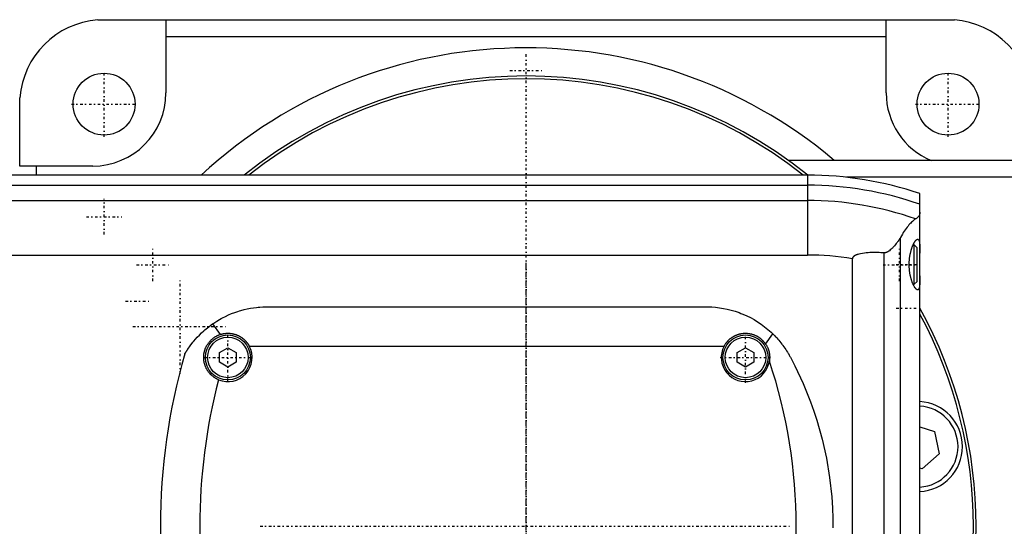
# Model space of a CAD drawing. Extents: x -502 to 174, y -90 to 90.
# Tile 5 of 6: x -90 to 85, y 0 to 90. Entities that reach past the tile are written whole.
import ezdxf

# ---------------------------------------------------------------- set-up
doc = ezdxf.new("R2010")
doc.units = 0
doc.linetypes.add('CENTER', pattern=[1.5, 0.45, -0.5, 0.05, -0.5])
doc.layers.add('AM_0', color=7, linetype='CONTINUOUS')
doc.layers.add('AM_7', color=7, linetype='CENTER')

msp = doc.modelspace()

# ---------------------------------------------------------------- linework, layer by layer
at = {"layer": 'AM_0', "color": 7, "linetype": 'CONTINUOUS'}
for p, q in [((-76.12, 89.96), (-64, 89.96)), ((-75, 90), (75, 90)), ((-64, 89.96), (-64, 77)), ((64, 89.96), (76.12, 89.96)), ((64, 77), (64, 89.96)), ((-64, 87), (64, 87)), ((-89.96, 64), (-89.96, 76.12)), ((127, 65), (46.64, 65)), ((-77, 64), (-89.96, 64)), ((-87, 62.39), (-87, 64)), ((50, 62.39), (-240, 62.39)), ((50, 62.39), (50, 48.19)), ((127, 62), (56.95, 62)), ((-240, 60.6), (50, 60.6)), ((-240, 57.89), (50, 57.89)), ((70, -59.1), (70, 59.1)), ((66.48, 51.17), (66.48, -51.17)), ((69, 50), (68.79, 50)), ((69.5, 49.5), (69, 50)), ((69, 43), (69, 50)), ((69.5, 43.5), (69.5, 49.5)), ((-240, 48.19), (50, 48.19)), ((58, -47.52), (58, 47.52)), ((63.58, 48.57), (63.58, -48.57)), ((68.79, 43), (69, 43)), ((69, 43), (69.5, 43.5)), ((-46, 39), (32, 39)), ((-55.72, 35.94), (-54.39, 34.07)), ((42.58, 32.38), (43.84, 34.2)), ((-54.5, 30.87), (-53, 31.73)), ((-53, 31.73), (-51.5, 30.87)), ((-49.19, 32), (35.19, 32)), ((37.5, 30.87), (39, 31.73)), ((39, 31.73), (40.5, 30.87)), ((-54.5, 29.13), (-54.5, 30.87)), ((-51.5, 30.87), (-51.5, 29.13)), ((37.5, 29.13), (37.5, 30.87)), ((40.5, 30.87), (40.5, 29.13)), ((-53, 28.27), (-54.5, 29.13)), ((-51.5, 29.13), (-53, 28.27)), ((39, 28.27), (37.5, 29.13)), ((40.5, 29.13), (39, 28.27)), ((70, 17.7), (72.6, 16.83)), ((72.6, 16.83), (73.41, 12.87)), ((73.41, 12.87), (70.38, 10.19)), ((70.38, 10.19), (70, 10.32))]:
    msp.add_line(p, q, dxfattribs=at)
for points in [[(-76.12, 89.96, 0), (-75.93, 89.97, 0), (-75.56, 89.99, 0), (-75.18, 90, 0), (-75, 90, 0)], [(75, 90, 0), (75.18, 90, 0), (75.56, 89.99, 0), (75.93, 89.97, 0), (76.12, 89.96, 0)], [(-90, 75, 0), (-90, 75.18, 0), (-89.99, 75.56, 0), (-89.97, 75.93, 0), (-89.96, 76.12, 0)], [(69.24, 54.6, 0), (69.18, 54.57, 0), (69.06, 54.49, 0), (68.94, 54.39, 0), (68.87, 54.34, 0), (68.8, 54.28, 0), (68.66, 54.16, 0), (68.52, 54.02, 0), (68.37, 53.87, 0), (68.21, 53.71, 0), (68.05, 53.53, 0), (67.97, 53.43, 0), (67.89, 53.34, 0), (67.72, 53.13, 0), (67.56, 52.91, 0), (67.39, 52.68, 0), (67.22, 52.44, 0), (67.05, 52.18, 0), (66.97, 52.04, 0), (66.88, 51.91, 0), (66.72, 51.62, 0), (66.55, 51.33, 0), (66.48, 51.17, 0)], [(70, 55.78, 0), (70, 55.74, 0), (69.99, 55.66, 0), (69.99, 55.58, 0), (69.98, 55.55, 0), (69.97, 55.51, 0), (69.95, 55.44, 0), (69.93, 55.37, 0), (69.9, 55.3, 0), (69.87, 55.23, 0), (69.84, 55.16, 0), (69.82, 55.13, 0), (69.79, 55.1, 0), (69.75, 55.03, 0), (69.7, 54.97, 0), (69.64, 54.91, 0), (69.58, 54.85, 0), (69.51, 54.79, 0), (69.48, 54.76, 0), (69.44, 54.73, 0), (69.37, 54.68, 0), (69.28, 54.63, 0), (69.24, 54.6, 0)], [(66.48, 51.17, 0), (66.4, 51.06, 0), (66.26, 50.84, 0), (66.11, 50.63, 0), (66.03, 50.53, 0), (65.95, 50.43, 0), (65.8, 50.23, 0), (65.65, 50.04, 0), (65.49, 49.85, 0), (65.34, 49.68, 0), (65.19, 49.52, 0), (65.11, 49.44, 0), (65.03, 49.36, 0), (64.88, 49.22, 0), (64.74, 49.09, 0), (64.58, 48.96, 0), (64.49, 48.89, 0), (64.46, 48.88, 0), (64.43, 48.86, 0), (64.42, 48.85, 0), (64.41, 48.84, 0), (64.38, 48.82, 0), (64.35, 48.8, 0), (64.32, 48.78, 0), (64.29, 48.77, 0), (64.26, 48.75, 0), (64.25, 48.74, 0), (64.24, 48.73, 0), (64.21, 48.72, 0), (64.18, 48.7, 0), (64.16, 48.7, 0), (64.15, 48.69, 0), (64.12, 48.68, 0), (64.08, 48.66, 0), (64.07, 48.66, 0), (64.05, 48.65, 0), (64.02, 48.64, 0), (63.99, 48.63, 0), (63.96, 48.62, 0), (63.93, 48.61, 0), (63.9, 48.6, 0), (63.88, 48.59, 0), (63.86, 48.59, 0), (63.83, 48.58, 0), (63.8, 48.58, 0), (63.76, 48.57, 0), (63.73, 48.57, 0), (63.7, 48.57, 0), (63.68, 48.57, 0), (63.66, 48.57, 0), (63.63, 48.57, 0), (63.6, 48.57, 0), (63.58, 48.57, 0)], [(69.59, 42, 0), (69.58, 42, 0), (69.55, 42, 0), (69.52, 42.01, 0), (69.51, 42.02, 0), (69.49, 42.02, 0), (69.46, 42.04, 0), (69.43, 42.06, 0), (69.4, 42.08, 0), (69.37, 42.1, 0), (69.33, 42.13, 0), (69.32, 42.15, 0), (69.3, 42.17, 0), (69.26, 42.2, 0), (69.23, 42.25, 0), (69.19, 42.29, 0), (69.16, 42.34, 0), (69.12, 42.39, 0), (69.1, 42.42, 0), (69.08, 42.45, 0), (69.05, 42.51, 0), (69.01, 42.57, 0), (68.99, 42.6, 0), (68.97, 42.63, 0), (68.93, 42.7, 0), (68.9, 42.77, 0), (68.88, 42.81, 0), (68.86, 42.85, 0), (68.82, 42.92, 0), (68.78, 43, 0), (68.75, 43.09, 0), (68.71, 43.17, 0), (68.68, 43.26, 0), (68.66, 43.3, 0), (68.64, 43.34, 0), (68.61, 43.43, 0), (68.58, 43.53, 0), (68.54, 43.62, 0), (68.51, 43.73, 0), (68.48, 43.83, 0), (68.46, 43.88, 0), (68.45, 43.93, 0), (68.42, 44.04, 0), (68.39, 44.16, 0), (68.36, 44.27, 0), (68.33, 44.39, 0), (68.3, 44.51, 0), (68.29, 44.57, 0), (68.28, 44.63, 0), (68.25, 44.75, 0), (68.23, 44.87, 0), (68.21, 45, 0), (68.19, 45.13, 0), (68.17, 45.26, 0), (68.16, 45.32, 0), (68.15, 45.39, 0), (68.14, 45.52, 0), (68.13, 45.65, 0), (68.12, 45.78, 0), (68.11, 45.91, 0), (68.1, 46.04, 0), (68.1, 46.11, 0), (68.09, 46.17, 0), (68.09, 46.31, 0), (68.09, 46.44, 0), (68.09, 46.5, 0), (68.09, 46.56, 0), (68.09, 46.69, 0), (68.09, 46.83, 0), (68.1, 46.89, 0), (68.1, 46.96, 0), (68.11, 47.09, 0), (68.12, 47.22, 0), (68.13, 47.35, 0), (68.14, 47.48, 0), (68.15, 47.61, 0), (68.16, 47.68, 0), (68.17, 47.74, 0), (68.19, 47.87, 0), (68.21, 48, 0), (68.23, 48.13, 0), (68.25, 48.25, 0), (68.28, 48.37, 0), (68.29, 48.43, 0), (68.3, 48.49, 0), (68.33, 48.61, 0), (68.36, 48.73, 0), (68.39, 48.84, 0), (68.42, 48.96, 0), (68.45, 49.07, 0), (68.46, 49.12, 0), (68.48, 49.17, 0), (68.51, 49.27, 0), (68.54, 49.38, 0), (68.58, 49.47, 0), (68.61, 49.57, 0), (68.64, 49.66, 0), (68.66, 49.7, 0), (68.68, 49.74, 0), (68.71, 49.83, 0), (68.75, 49.91, 0), (68.78, 50, 0), (68.82, 50.08, 0), (68.86, 50.15, 0), (68.88, 50.19, 0), (68.9, 50.23, 0), (68.93, 50.3, 0), (68.97, 50.37, 0), (68.99, 50.4, 0), (69.01, 50.43, 0), (69.05, 50.49, 0), (69.08, 50.55, 0), (69.1, 50.58, 0), (69.12, 50.61, 0), (69.16, 50.66, 0), (69.19, 50.71, 0), (69.23, 50.75, 0), (69.26, 50.8, 0), (69.3, 50.83, 0), (69.32, 50.85, 0), (69.33, 50.87, 0), (69.37, 50.9, 0), (69.4, 50.92, 0), (69.43, 50.94, 0), (69.46, 50.96, 0), (69.49, 50.98, 0), (69.51, 50.98, 0), (69.52, 50.99, 0), (69.55, 51, 0), (69.58, 51, 0), (69.59, 51, 0)], [(69.59, 51, 0), (69.62, 51, 0), (69.67, 50.98, 0), (69.72, 50.95, 0), (69.74, 50.93, 0), (69.76, 50.9, 0), (69.8, 50.83, 0), (69.84, 50.75, 0), (69.87, 50.65, 0), (69.9, 50.53, 0), (69.92, 50.4, 0), (69.93, 50.32, 0), (69.94, 50.25, 0), (69.96, 50.08, 0), (69.97, 49.91, 0), (69.98, 49.73, 0), (69.99, 49.53, 0), (69.99, 49.33, 0), (70, 49.22, 0), (70, 49.1, 0), (70, 48.87, 0), (70, 48.62, 0), (70, 48.5, 0)], [(63.58, 48.57, 0), (63.41, 48.58, 0), (63.07, 48.6, 0), (62.74, 48.62, 0), (62.57, 48.62, 0), (62.4, 48.63, 0), (62.07, 48.63, 0), (61.74, 48.63, 0), (61.42, 48.63, 0), (61.1, 48.62, 0), (60.78, 48.6, 0), (60.62, 48.58, 0), (60.46, 48.57, 0), (60.14, 48.54, 0), (59.8, 48.49, 0), (59.46, 48.43, 0), (59.13, 48.35, 0), (58.95, 48.3, 0), (58.9, 48.28, 0), (58.85, 48.27, 0), (58.82, 48.26, 0), (58.8, 48.25, 0), (58.75, 48.23, 0), (58.69, 48.21, 0), (58.67, 48.2, 0), (58.64, 48.19, 0), (58.59, 48.16, 0), (58.54, 48.14, 0), (58.51, 48.13, 0), (58.49, 48.11, 0), (58.44, 48.09, 0), (58.39, 48.06, 0), (58.34, 48.03, 0), (58.3, 48, 0), (58.25, 47.97, 0), (58.23, 47.95, 0), (58.21, 47.93, 0), (58.19, 47.91, 0), (58.18, 47.9, 0), (58.17, 47.9, 0), (58.17, 47.89, 0), (58.17, 47.89, 0), (58.16, 47.88, 0), (58.15, 47.88, 0), (58.15, 47.87, 0), (58.14, 47.86, 0), (58.13, 47.86, 0), (58.13, 47.85, 0), (58.13, 47.85, 0), (58.12, 47.84, 0), (58.12, 47.83, 0), (58.11, 47.83, 0), (58.11, 47.82, 0), (58.1, 47.81, 0), (58.1, 47.81, 0), (58.09, 47.81, 0), (58.09, 47.8, 0), (58.08, 47.79, 0), (58.08, 47.78, 0), (58.07, 47.78, 0), (58.07, 47.77, 0), (58.07, 47.76, 0), (58.07, 47.76, 0), (58.06, 47.75, 0), (58.06, 47.74, 0), (58.05, 47.73, 0), (58.05, 47.73, 0), (58.04, 47.72, 0), (58.04, 47.71, 0), (58.04, 47.71, 0), (58.04, 47.7, 0), (58.03, 47.69, 0), (58.03, 47.69, 0), (58.03, 47.68, 0), (58.03, 47.67, 0), (58.02, 47.67, 0), (58.02, 47.66, 0), (58.02, 47.66, 0), (58.02, 47.65, 0), (58.02, 47.64, 0), (58.01, 47.63, 0), (58.01, 47.62, 0), (58.01, 47.61, 0), (58.01, 47.61, 0), (58.01, 47.6, 0), (58.01, 47.59, 0), (58, 47.58, 0), (58, 47.57, 0), (58, 47.57, 0), (58, 47.56, 0), (58, 47.55, 0), (58, 47.55, 0), (58, 47.54, 0), (58, 47.53, 0), (58, 47.52, 0)], [(70, 44.5, 0), (70, 44.38, 0), (70, 44.13, 0), (70, 43.9, 0), (70, 43.78, 0), (69.99, 43.67, 0), (69.99, 43.47, 0), (69.98, 43.27, 0), (69.97, 43.09, 0), (69.96, 42.92, 0), (69.94, 42.75, 0), (69.93, 42.68, 0), (69.92, 42.6, 0), (69.9, 42.47, 0), (69.87, 42.35, 0), (69.84, 42.25, 0), (69.8, 42.17, 0), (69.76, 42.1, 0), (69.74, 42.07, 0), (69.72, 42.05, 0), (69.67, 42.02, 0), (69.62, 42, 0), (69.59, 42, 0)], [(-55.72, 35.94, 0), (-55.48, 36.11, 0), (-54.98, 36.44, 0), (-54.46, 36.74, 0), (-54.2, 36.89, 0), (-53.94, 37.03, 0), (-53.41, 37.3, 0), (-52.88, 37.55, 0), (-52.33, 37.78, 0), (-51.78, 37.99, 0), (-51.23, 38.18, 0), (-50.95, 38.26, 0), (-50.68, 38.34, 0), (-50.12, 38.49, 0), (-49.56, 38.62, 0), (-49, 38.73, 0), (-48.45, 38.82, 0), (-47.89, 38.89, 0), (-47.62, 38.92, 0), (-47.34, 38.95, 0), (-46.8, 38.98, 0), (-46.27, 39, 0), (-46, 39, 0)], [(32, 39, 0), (32.33, 39, 0), (33, 38.97, 0), (33.69, 38.92, 0), (34.03, 38.88, 0), (34.38, 38.83, 0), (35.07, 38.72, 0), (35.77, 38.58, 0), (36.46, 38.4, 0), (37.16, 38.2, 0), (37.85, 37.96, 0), (38.19, 37.83, 0), (38.53, 37.7, 0), (39.21, 37.4, 0), (39.87, 37.07, 0), (40.52, 36.71, 0), (41.16, 36.32, 0), (41.78, 35.91, 0), (42.08, 35.69, 0), (42.38, 35.46, 0), (42.96, 34.99, 0), (43.55, 34.48, 0), (43.84, 34.2, 0)], [(-60.65, 30.62, 0), (-60.65, 30.62, 0), (-60.65, 30.62, 0), (-60.65, 30.63, 0), (-60.64, 30.63, 0), (-60.64, 30.64, 0), (-60.64, 30.65, 0), (-60.63, 30.66, 0), (-60.62, 30.68, 0), (-60.61, 30.7, 0), (-60.59, 30.72, 0), (-60.59, 30.73, 0), (-60.58, 30.74, 0), (-60.57, 30.76, 0), (-60.55, 30.79, 0), (-60.53, 30.82, 0), (-60.52, 30.85, 0), (-60.5, 30.88, 0), (-60.49, 30.9, 0), (-60.48, 30.91, 0), (-60.45, 30.95, 0), (-60.43, 30.98, 0), (-60.42, 31, 0), (-60.41, 31.02, 0), (-60.39, 31.06, 0), (-60.36, 31.09, 0), (-60.35, 31.11, 0), (-60.34, 31.13, 0), (-60.31, 31.17, 0), (-60.29, 31.21, 0), (-60.26, 31.26, 0), (-60.23, 31.3, 0), (-60.2, 31.34, 0), (-60.19, 31.36, 0), (-60.17, 31.39, 0), (-60.14, 31.43, 0), (-60.11, 31.48, 0), (-60.01, 31.64, 0), (-59.81, 31.91, 0), (-59.59, 32.21, 0), (-59.35, 32.53, 0), (-59.21, 32.7, 0), (-59.07, 32.87, 0), (-58.77, 33.22, 0), (-58.43, 33.59, 0), (-58.07, 33.97, 0), (-57.69, 34.35, 0), (-57.28, 34.72, 0), (-57.07, 34.9, 0), (-56.86, 35.08, 0), (-56.41, 35.44, 0), (-55.96, 35.78, 0), (-55.72, 35.94, 0)], [(-54.66, 26.03, 0), (-54.7, 26.05, 0), (-54.79, 26.09, 0), (-54.88, 26.13, 0), (-54.92, 26.15, 0), (-54.97, 26.18, 0), (-55.05, 26.22, 0), (-55.14, 26.27, 0), (-55.22, 26.32, 0), (-55.31, 26.37, 0), (-55.39, 26.42, 0), (-55.43, 26.45, 0), (-55.47, 26.48, 0), (-55.55, 26.54, 0), (-55.63, 26.59, 0), (-55.7, 26.66, 0), (-55.78, 26.72, 0), (-55.85, 26.78, 0), (-55.89, 26.81, 0), (-55.92, 26.84, 0), (-55.99, 26.91, 0), (-56.06, 26.98, 0), (-56.09, 27.01, 0), (-56.13, 27.05, 0), (-56.19, 27.12, 0), (-56.26, 27.19, 0), (-56.29, 27.23, 0), (-56.32, 27.26, 0), (-56.38, 27.34, 0), (-56.44, 27.41, 0), (-56.49, 27.49, 0), (-56.55, 27.57, 0), (-56.6, 27.65, 0), (-56.63, 27.69, 0), (-56.65, 27.73, 0), (-56.7, 27.81, 0), (-56.75, 27.89, 0), (-56.79, 27.98, 0), (-56.84, 28.06, 0), (-56.88, 28.14, 0), (-56.9, 28.19, 0), (-56.92, 28.23, 0), (-56.96, 28.32, 0), (-56.99, 28.41, 0), (-57.03, 28.49, 0), (-57.06, 28.58, 0), (-57.09, 28.67, 0), (-57.1, 28.72, 0), (-57.12, 28.76, 0), (-57.15, 28.86, 0), (-57.17, 28.95, 0), (-57.19, 29.04, 0), (-57.21, 29.13, 0), (-57.23, 29.23, 0), (-57.24, 29.27, 0), (-57.25, 29.32, 0), (-57.26, 29.42, 0), (-57.27, 29.51, 0), (-57.28, 29.61, 0), (-57.29, 29.7, 0), (-57.3, 29.8, 0), (-57.3, 29.85, 0), (-57.3, 29.89, 0), (-57.3, 29.99, 0), (-57.3, 30.09, 0), (-57.3, 30.14, 0), (-57.3, 30.18, 0), (-57.29, 30.28, 0), (-57.28, 30.38, 0), (-57.28, 30.43, 0), (-57.27, 30.48, 0), (-57.26, 30.57, 0), (-57.25, 30.67, 0), (-57.23, 30.77, 0), (-57.21, 30.86, 0), (-57.19, 30.96, 0), (-57.18, 31.01, 0), (-57.17, 31.05, 0), (-57.14, 31.15, 0), (-57.12, 31.24, 0), (-57.09, 31.33, 0), (-57.06, 31.43, 0), (-57.02, 31.52, 0), (-57.01, 31.56, 0), (-56.99, 31.61, 0), (-56.95, 31.7, 0), (-56.91, 31.79, 0), (-56.87, 31.87, 0), (-56.83, 31.96, 0), (-56.78, 32.05, 0), (-56.76, 32.09, 0), (-56.73, 32.13, 0), (-56.68, 32.22, 0), (-56.63, 32.3, 0), (-56.58, 32.38, 0), (-56.53, 32.46, 0), (-56.47, 32.54, 0), (-56.44, 32.58, 0), (-56.41, 32.62, 0), (-56.35, 32.69, 0), (-56.29, 32.77, 0), (-56.23, 32.84, 0), (-56.17, 32.91, 0), (-56.1, 32.98, 0), (-56.07, 33.01, 0), (-56.03, 33.05, 0), (-55.97, 33.11, 0), (-55.9, 33.18, 0), (-55.86, 33.21, 0), (-55.82, 33.24, 0), (-55.75, 33.3, 0), (-55.68, 33.36, 0), (-55.64, 33.39, 0), (-55.6, 33.42, 0), (-55.53, 33.48, 0), (-55.45, 33.53, 0), (-55.37, 33.59, 0), (-55.29, 33.64, 0), (-55.21, 33.69, 0), (-55.17, 33.71, 0), (-55.13, 33.74, 0), (-55.05, 33.78, 0), (-54.96, 33.83, 0), (-54.88, 33.87, 0), (-54.79, 33.91, 0), (-54.7, 33.95, 0), (-54.66, 33.97, 0), (-54.62, 33.99, 0), (-54.53, 34.02, 0), (-54.44, 34.05, 0), (-54.39, 34.07, 0)], [(-54.39, 34.07, 0), (-54.36, 34.08, 0), (-54.31, 34.1, 0), (-54.26, 34.11, 0), (-54.23, 34.12, 0), (-54.2, 34.13, 0), (-54.15, 34.14, 0), (-54.09, 34.16, 0), (-54.03, 34.17, 0), (-53.98, 34.19, 0), (-53.92, 34.2, 0), (-53.9, 34.21, 0), (-53.87, 34.21, 0), (-53.81, 34.22, 0), (-53.76, 34.23, 0), (-53.7, 34.24, 0), (-53.64, 34.25, 0), (-53.59, 34.26, 0), (-53.56, 34.26, 0), (-53.53, 34.27, 0), (-53.48, 34.27, 0), (-53.42, 34.28, 0), (-53.39, 34.28, 0), (-53.37, 34.28, 0), (-53.31, 34.29, 0), (-53.25, 34.29, 0), (-53.23, 34.29, 0), (-53.2, 34.3, 0), (-53.14, 34.3, 0), (-53.09, 34.3, 0), (-53.03, 34.3, 0), (-52.98, 34.3, 0), (-52.93, 34.3, 0), (-52.9, 34.3, 0), (-52.87, 34.3, 0), (-52.82, 34.3, 0), (-52.76, 34.29, 0), (-52.7, 34.29, 0), (-52.65, 34.29, 0), (-52.59, 34.28, 0), (-52.57, 34.28, 0), (-52.54, 34.28, 0), (-52.48, 34.27, 0), (-52.43, 34.26, 0), (-52.37, 34.25, 0), (-52.31, 34.25, 0), (-52.26, 34.24, 0), (-52.23, 34.23, 0), (-52.2, 34.23, 0), (-52.15, 34.21, 0), (-52.09, 34.2, 0), (-52.04, 34.19, 0), (-51.98, 34.18, 0), (-51.92, 34.16, 0), (-51.9, 34.16, 0), (-51.87, 34.15, 0), (-51.81, 34.13, 0), (-51.76, 34.12, 0), (-51.7, 34.1, 0), (-51.65, 34.08, 0), (-51.6, 34.06, 0), (-51.57, 34.05, 0), (-51.54, 34.05, 0), (-51.49, 34.03, 0), (-51.43, 34, 0), (-51.41, 33.99, 0), (-51.38, 33.98, 0), (-51.33, 33.96, 0), (-51.28, 33.94, 0), (-51.25, 33.93, 0), (-51.22, 33.92, 0), (-51.17, 33.89, 0), (-51.12, 33.87, 0), (-51.07, 33.84, 0), (-51.02, 33.82, 0), (-50.97, 33.79, 0), (-50.94, 33.77, 0), (-50.92, 33.76, 0), (-50.87, 33.73, 0), (-50.82, 33.7, 0), (-50.77, 33.68, 0), (-50.72, 33.65, 0), (-50.67, 33.61, 0), (-50.65, 33.6, 0), (-50.62, 33.58, 0), (-50.58, 33.55, 0), (-50.53, 33.52, 0), (-50.48, 33.49, 0), (-50.44, 33.45, 0), (-50.39, 33.42, 0), (-50.37, 33.4, 0), (-50.35, 33.39, 0), (-50.31, 33.35, 0), (-50.26, 33.32, 0), (-50.22, 33.28, 0), (-50.18, 33.24, 0), (-50.14, 33.21, 0), (-50.12, 33.19, 0), (-50.09, 33.17, 0), (-50.05, 33.13, 0), (-50.01, 33.09, 0), (-49.98, 33.06, 0), (-49.94, 33.02, 0), (-49.9, 32.98, 0), (-49.88, 32.96, 0), (-49.86, 32.94, 0), (-49.82, 32.9, 0), (-49.79, 32.86, 0), (-49.77, 32.84, 0), (-49.75, 32.82, 0), (-49.72, 32.77, 0), (-49.68, 32.73, 0), (-49.66, 32.71, 0), (-49.64, 32.69, 0), (-49.61, 32.64, 0), (-49.58, 32.6, 0), (-49.54, 32.56, 0), (-49.51, 32.51, 0), (-49.48, 32.46, 0), (-49.46, 32.44, 0), (-49.44, 32.42, 0), (-49.41, 32.37, 0), (-49.38, 32.32, 0), (-49.35, 32.27, 0), (-49.32, 32.22, 0), (-49.29, 32.18, 0), (-49.28, 32.15, 0), (-49.26, 32.13, 0), (-49.23, 32.08, 0), (-49.21, 32.03, 0), (-49.19, 32, 0)], [(35.19, 32, 0), (35.21, 32.04, 0), (35.25, 32.11, 0), (35.3, 32.18, 0), (35.32, 32.22, 0), (35.34, 32.25, 0), (35.38, 32.33, 0), (35.43, 32.4, 0), (35.48, 32.46, 0), (35.52, 32.53, 0), (35.57, 32.6, 0), (35.6, 32.63, 0), (35.62, 32.66, 0), (35.67, 32.73, 0), (35.73, 32.79, 0), (35.78, 32.85, 0), (35.83, 32.91, 0), (35.89, 32.97, 0), (35.92, 33, 0), (35.94, 33.03, 0), (36, 33.08, 0), (36.06, 33.14, 0), (36.09, 33.16, 0), (36.12, 33.19, 0), (36.18, 33.25, 0), (36.24, 33.3, 0), (36.27, 33.32, 0), (36.3, 33.35, 0), (36.37, 33.4, 0), (36.43, 33.45, 0), (36.5, 33.5, 0), (36.57, 33.55, 0), (36.64, 33.59, 0), (36.67, 33.62, 0), (36.71, 33.64, 0), (36.78, 33.68, 0), (36.85, 33.72, 0), (36.92, 33.77, 0), (37, 33.8, 0), (37.07, 33.84, 0), (37.11, 33.86, 0), (37.15, 33.88, 0), (37.22, 33.92, 0), (37.3, 33.95, 0), (37.38, 33.98, 0), (37.46, 34.01, 0), (37.53, 34.04, 0), (37.57, 34.06, 0), (37.61, 34.07, 0), (37.69, 34.1, 0), (37.77, 34.12, 0), (37.85, 34.14, 0), (37.93, 34.17, 0), (38.02, 34.19, 0), (38.06, 34.2, 0), (38.1, 34.2, 0), (38.18, 34.22, 0), (38.26, 34.24, 0), (38.34, 34.25, 0), (38.42, 34.26, 0), (38.51, 34.27, 0), (38.55, 34.28, 0), (38.59, 34.28, 0), (38.67, 34.29, 0), (38.75, 34.29, 0), (38.79, 34.29, 0), (38.83, 34.3, 0), (38.91, 34.3, 0), (38.99, 34.3, 0), (39.03, 34.3, 0), (39.07, 34.3, 0), (39.15, 34.3, 0), (39.23, 34.29, 0), (39.31, 34.29, 0), (39.39, 34.28, 0), (39.48, 34.27, 0), (39.52, 34.27, 0), (39.56, 34.26, 0), (39.64, 34.25, 0), (39.72, 34.24, 0), (39.8, 34.22, 0), (39.88, 34.21, 0), (39.97, 34.19, 0), (40.01, 34.18, 0), (40.05, 34.17, 0), (40.13, 34.15, 0), (40.21, 34.13, 0), (40.29, 34.1, 0), (40.37, 34.08, 0), (40.45, 34.05, 0), (40.49, 34.03, 0), (40.53, 34.02, 0), (40.61, 33.99, 0), (40.68, 33.96, 0), (40.76, 33.92, 0), (40.84, 33.89, 0), (40.91, 33.85, 0), (40.95, 33.83, 0), (40.99, 33.81, 0), (41.06, 33.77, 0), (41.13, 33.73, 0), (41.21, 33.69, 0), (41.28, 33.65, 0), (41.35, 33.6, 0), (41.38, 33.58, 0), (41.42, 33.56, 0), (41.48, 33.51, 0), (41.55, 33.46, 0), (41.58, 33.44, 0), (41.62, 33.41, 0), (41.68, 33.36, 0), (41.75, 33.31, 0), (41.78, 33.28, 0), (41.81, 33.26, 0), (41.87, 33.2, 0), (41.93, 33.15, 0), (41.99, 33.09, 0), (42.04, 33.04, 0), (42.1, 32.98, 0), (42.13, 32.95, 0), (42.15, 32.92, 0), (42.21, 32.86, 0), (42.26, 32.8, 0), (42.31, 32.74, 0), (42.36, 32.68, 0), (42.42, 32.61, 0), (42.44, 32.58, 0), (42.46, 32.55, 0), (42.51, 32.48, 0), (42.56, 32.41, 0), (42.58, 32.38, 0)], [(43.84, 34.2, 0), (43.95, 34.1, 0), (44.15, 33.89, 0), (44.35, 33.68, 0), (44.45, 33.58, 0), (44.55, 33.47, 0), (44.74, 33.26, 0), (44.93, 33.04, 0), (45.12, 32.82, 0), (45.3, 32.59, 0), (45.48, 32.36, 0), (45.57, 32.25, 0), (45.65, 32.13, 0), (45.82, 31.9, 0), (45.99, 31.66, 0), (46.15, 31.42, 0), (46.31, 31.17, 0), (46.47, 30.93, 0), (46.54, 30.8, 0), (46.62, 30.68, 0), (46.76, 30.43, 0), (46.91, 30.17, 0), (46.98, 30.04, 0)], [(42.58, 32.38, 0), (42.63, 32.3, 0), (42.72, 32.15, 0), (42.81, 32, 0), (42.85, 31.92, 0), (42.89, 31.84, 0), (42.96, 31.68, 0), (43.03, 31.51, 0), (43.08, 31.35, 0), (43.14, 31.18, 0), (43.18, 31.01, 0), (43.2, 30.92, 0), (43.22, 30.84, 0), (43.25, 30.66, 0), (43.27, 30.49, 0), (43.29, 30.31, 0), (43.3, 30.13, 0), (43.3, 29.96, 0), (43.3, 29.87, 0), (43.29, 29.78, 0), (43.28, 29.61, 0), (43.26, 29.43, 0), (43.25, 29.34, 0)], [(46.98, 30.04, 0), (47.78, 28.5, 0), (49.26, 25.34, 0), (50.56, 22.12, 0), (51.14, 20.48, 0), (51.68, 18.83, 0), (52.61, 15.49, 0), (53.37, 12.11, 0), (53.94, 8.69, 0), (54.32, 5.23, 0), (54.45, 3.2, 0), (54.48, 2.63, 0), (54.5, 2.05, 0), (54.51, 1.76, 0), (54.52, 1.47, 0), (54.53, 0.89, 0), (54.53, 0.31, 0), (54.53, 0.02, 0), (54.53, -0.27, 0)]]:
    msp.add_polyline3d(points, dxfattribs=at)
for centre, radius in [((-75, 75), 5.5), ((75, 75), 5.5), ((-53, 30), 4), ((-53, 30), 3.6), ((39, 30), 4), ((39, 30), 3.6)]:
    msp.add_circle(centre, radius, dxfattribs=at)
for centre, radius, start, end in [((-75, 75), 15, 94.2866, 175.7134), ((75, 75), 15, 4.2866, 85.7134), ((0, 0), 85, 49.8808, 132.7792), ((0, 0), 80, 51.2468, 128.7532), ((0, 0), 79.5, 51.698, 128.302), ((-77, 77), 13, 270, 0), ((77, 77), 13, 180, 247.3801), ((50, 0), 62.39, 71.3023, 90), ((50, 0), 60.6, 70.7279, 90), ((50, 0), 57.89, 70.5884, 90), ((50, 0), 48.19, 80.4445, 90), ((0, 0), 80, 331.045, 28.955), ((0, 0), 79.5, 331.7031, 28.2969), ((-53, 30), 4.3, 247.3468, 27.7177), ((39, 30), 4.3, 152.2823, 351.2132), ((45, 0), 110, 163.8371, 196.1629), ((-45, 0), 93, 341.6079, 18.3921), ((45, 0), 103, 165.3606, 194.6394), ((69.57, 14.16), 8, 273.0478, 86.9522), ((69.57, 14.16), 7.2, 273.3868, 86.6132)]:
    msp.add_arc(centre, radius, start, end, dxfattribs=at)
at = {"layer": 'AM_7', "color": 4, "linetype": 'CENTER'}
for p, q in [((0, -84), (0, 84)), ((-75, 69.22), (-75, 80.78)), ((-2.89, 81), (2.89, 81)), ((75, 69.22), (75, 80.78)), ((-80.78, 75), (-69.22, 75)), ((69.22, 75), (80.78, 75)), ((-75, 51.85), (-75, 58.15)), ((-78.15, 55), (-71.85, 55)), ((-66.35, 43.57), (-66.35, 49.35)), ((66.35, 43.57), (66.35, 49.35)), ((0, -47.25), (0, 47.25)), ((-69.24, 46.46), (-63.46, 46.46)), ((63.46, 46.46), (69.24, 46.46)), ((65.8, 46.5), (70.2, 46.5)), ((-61.49, 27.1), (-61.49, 43.9)), ((-71.2, 40), (-66.8, 40)), ((65.8, 38.75), (70.2, 38.75)), ((-69.89, 35.5), (-53.09, 35.5)), ((-53, 25.8), (-53, 34.2)), ((39, 25.48), (39, 34.52)), ((-57.2, 30), (-48.8, 30)), ((34.49, 30), (43.52, 30)), ((-47.25, 0), (47.25, 0))]:
    msp.add_line(p, q, dxfattribs=at)

doc.saveas('drawing.dxf')
